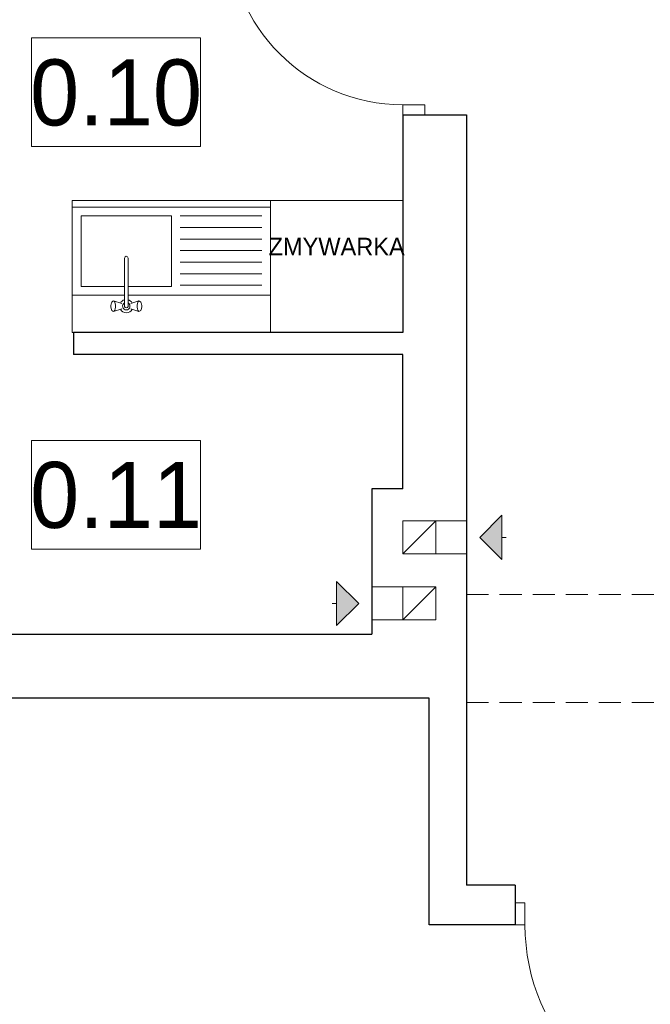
# Model space of a CAD drawing. Extents: x -613240 to -325500, y -25863 to 152403.
# Tile 59 of 254: x -428714 to -425851, y 31361 to 35834. Entities that reach past the tile are written whole.
import ezdxf

# ---------------------------------------------------------------- set-up
doc = ezdxf.new("R2010")
doc.units = 0
doc.header["$MEASUREMENT"] = 0
doc.linetypes.add('Krawędzie ukryte', pattern=[150, 100, -50])
for name, color, linetype, lineweight in [('INWENT OPISY_Nr_Pióra__21', 7, 'Continuous', 9), ('INWENT wyposarzenie_Nr_Pióra__21', 7, 'Continuous', 9), ('INWENT. DRZWI_Nr_Pióra__5', 7, 'Continuous', 13), ('INWENT.ŚCIANY_Nr_Pióra__1', 7, 'Continuous', 25), ('Istniejące kominy_Nr_Pióra__21', 7, 'Continuous', 9), ('Istniejące stropy_Nr_Pióra__5', 7, 'Continuous', 13)]:
    doc.layers.add(name, color=color, linetype=linetype, lineweight=lineweight)
doc.layers.add('Istniejące kominy', color=7, linetype='Continuous')
doc.styles.add('GENERATED_STYLE_3', font='txt')
doc.styles.add('GENERATED_STYLE_5', font='txt')

# ---------------------------------------------------------------- blocks, each defined once
blk = doc.blocks.new('Linia_1', base_point=(-426624.9, 33482.6))
at = {"layer": 'Istniejące kominy_Nr_Pióra__21', "linetype": 'Continuous'}
blk.add_hatch(color=256, dxfattribs=at).paths.add_polyline_path([(-426624.9, 33482.6), (-426524.9, 33582.6), (-426524.9, 33382.6)], flags=0)
for p, q in [((-426624.9, 33482.6), (-426524.9, 33582.6)), ((-426524.9, 33582.6), (-426524.9, 33382.6)), ((-426624.9, 33482.6), (-426524.9, 33382.6)), ((-426524.9, 33482.6), (-426504.9, 33482.6))]:
    blk.add_line(p, q, dxfattribs=at)
blk = doc.blocks.new('Linia_2', base_point=(-427174.9, 33182.6))
at = {"layer": 'Istniejące kominy_Nr_Pióra__21', "linetype": 'Continuous'}
blk.add_hatch(color=256, dxfattribs=at).paths.add_polyline_path([(-427174.9, 33182.6), (-427274.9, 33082.6), (-427274.9, 33282.6)], flags=0)
for p, q in [((-427174.9, 33182.6), (-427274.9, 33282.6)), ((-427274.9, 33082.6), (-427274.9, 33282.6)), ((-427274.9, 33182.6), (-427294.9, 33182.6)), ((-427174.9, 33182.6), (-427274.9, 33082.6))]:
    blk.add_line(p, q, dxfattribs=at)

msp = doc.modelspace()

# ---------------------------------------------------------------- linework, layer by layer
at = {"layer": 'INWENT wyposarzenie_Nr_Pióra__21', "linetype": 'Continuous'}
for p, q in [((-428474.9, 35012.6), (-428474.9, 34962.6)), ((-428474.9, 35012.6), (-427574.9, 35012.6)), ((-428474.9, 35012.6), (-428474.9, 34412.6)), ((-428474.9, 34982.6), (-427574.9, 34982.6)), ((-428474.9, 34582.6), (-428474.9, 34982.6)), ((-427574.9, 35012.6), (-427574.9, 34962.6)), ((-427574.9, 35012.6), (-427574.9, 34412.6)), ((-427574.9, 34412.6), (-427574.9, 35012.6)), ((-427574.9, 35012.6), (-426974.9, 35012.6)), ((-427574.9, 34982.6), (-427574.9, 34582.6)), ((-426974.9, 35012.6), (-426974.9, 34412.6)), ((-428434.9, 34942.6), (-428434.9, 34622.6)), ((-428024.9, 34942.6), (-428434.9, 34942.6)), ((-428024.9, 34622.6), (-428024.9, 34942.6)), ((-427984.9, 34942.6), (-427614.9, 34942.6)), ((-427984.9, 34890.1), (-427614.9, 34890.1)), ((-427984.9, 34837.6), (-427614.9, 34837.6)), ((-427984.9, 34785.1), (-427614.9, 34785.1)), ((-428237.8, 34531.2), (-428237.8, 34751.5)), ((-428222.1, 34751.5), (-428222.1, 34531.2)), ((-427984.9, 34732.6), (-427614.9, 34732.6)), ((-427984.9, 34680.1), (-427614.9, 34680.1)), ((-428434.9, 34622.6), (-428237.8, 34622.6)), ((-428222.1, 34622.6), (-428024.9, 34622.6)), ((-427984.9, 34627.6), (-427614.9, 34627.6)), ((-428237.8, 34582.6), (-428474.9, 34582.6)), ((-427574.9, 34582.6), (-428222.1, 34582.6)), ((-428299.9, 34536.1), (-428299.1, 34542.6)), ((-428299.9, 34529.1), (-428299.9, 34536.1)), ((-428299.1, 34542.6), (-428297.6, 34547.9)), ((-428297.6, 34547.9), (-428295.5, 34551.4)), ((-428290.3, 34555.2), (-428295.5, 34551.4)), ((-428290.3, 34555.2), (-428287.5, 34556.6)), ((-428287.5, 34556.6), (-428284.7, 34555.2)), ((-428250, 34544.6), (-428287.5, 34556.6)), ((-428284.7, 34555.2), (-428282.3, 34551)), ((-428282.3, 34551), (-428280.4, 34544.6)), ((-428280.4, 34544.6), (-428279.5, 34536.8)), ((-428279.5, 34536.8), (-428279.5, 34528.4)), ((-428209.8, 34544.6), (-428172.4, 34556.6)), ((-428180.4, 34536.8), (-428179.5, 34544.6)), ((-428180.4, 34528.4), (-428180.4, 34536.8)), ((-428179.5, 34544.6), (-428177.6, 34551)), ((-428177.6, 34551), (-428175.2, 34555.2)), ((-428175.2, 34555.2), (-428172.4, 34556.6)), ((-428172.4, 34556.6), (-428169.6, 34555.2)), ((-428169.6, 34555.2), (-428164.4, 34551.4)), ((-428164.4, 34551.4), (-428162.3, 34547.9)), ((-428162.3, 34547.9), (-428160.8, 34542.6)), ((-428160.8, 34542.6), (-428160, 34536.1)), ((-428160, 34536.1), (-428160, 34529.1)), ((-428299.1, 34522.6), (-428299.9, 34529.1)), ((-428297.6, 34517.3), (-428299.1, 34522.6)), ((-428295.5, 34513.8), (-428297.6, 34517.3)), ((-428290.3, 34510.1), (-428295.5, 34513.8)), ((-428287.5, 34508.6), (-428290.3, 34510.1)), ((-428250, 34520.6), (-428287.5, 34508.6)), ((-428284.7, 34510.1), (-428287.5, 34508.6)), ((-428282.3, 34514.2), (-428284.7, 34510.1)), ((-428280.4, 34520.6), (-428282.3, 34514.2)), ((-428279.5, 34528.4), (-428280.4, 34520.6)), ((-428209.8, 34520.6), (-428172.4, 34508.6)), ((-428179.5, 34520.6), (-428180.4, 34528.4)), ((-428177.6, 34514.2), (-428179.5, 34520.6)), ((-428175.2, 34510.1), (-428177.6, 34514.2)), ((-428172.4, 34508.6), (-428175.2, 34510.1)), ((-428169.6, 34510.1), (-428172.4, 34508.6)), ((-428169.6, 34510.1), (-428164.4, 34513.8)), ((-428162.3, 34517.3), (-428164.4, 34513.8)), ((-428160.8, 34522.6), (-428162.3, 34517.3)), ((-428160, 34529.1), (-428160.8, 34522.6)), ((-427574.9, 34412.6), (-428474.9, 34412.6)), ((-426974.9, 34412.6), (-427574.9, 34412.6))]:
    msp.add_line(p, q, dxfattribs=at)
for centre, radius, start, end in [((-428229.9, 34751.5), 7.88, 0, 180), ((-428229.9, 34532.6), 30, 105.2253, 152.0235), ((-428229.9, 34532.6), 16.8, 118.0549, 61.9451), ((-428229.9, 34532.6), 30, 27.9765, 74.7747), ((-428229.9, 34532.6), 30, 207.9765, 332.0235), ((-428229.9, 34532.6), 8, 190, 350)]:
    msp.add_arc(centre, radius, start, end, dxfattribs=at)
at = {"layer": 'INWENT. DRZWI_Nr_Pióra__5', "linetype": 'Continuous'}
for p, q in [((-426974.9, 35402.6), (-426974.9, 35447.6)), ((-426974.9, 35447.6), (-426874.9, 35447.6)), ((-426874.9, 35447.6), (-426874.9, 35402.6)), ((-426419.9, 31822.6), (-426464.9, 31822.6)), ((-426419.9, 31722.6), (-426419.9, 31822.6)), ((-426464.9, 31722.6), (-426419.9, 31722.6))]:
    msp.add_line(p, q, dxfattribs=at)
for centre, radius in [((-426974.9, 36237.6), 790), ((-425509.9, 31722.6), 910)]:
    msp.add_arc(centre, radius, 180, 270, dxfattribs=at)
at = {"layer": 'INWENT.ŚCIANY_Nr_Pióra__1', "linetype": 'Continuous'}
for p, q in [((-426974.9, 35402.6), (-426684.9, 35402.6)), ((-426974.9, 35402.6), (-426974.9, 34412.6)), ((-426684.9, 35402.6), (-426684.9, 31902.6)), ((-426974.9, 34412.6), (-428469.9, 34412.6)), ((-428469.9, 34412.6), (-428469.9, 34312.6)), ((-426974.9, 34312.6), (-428469.9, 34312.6)), ((-426974.9, 33702.6), (-426974.9, 34312.6)), ((-426974.9, 33702.6), (-427114.9, 33702.6)), ((-427114.9, 33702.6), (-427114.9, 33042.6)), ((-429844.9, 33042.6), (-427114.9, 33042.6)), ((-426854.9, 32752.6), (-429844.9, 32752.6)), ((-426854.9, 31722.6), (-426854.9, 32752.6)), ((-426464.9, 31902.6), (-426684.9, 31902.6)), ((-426464.9, 31902.6), (-426464.9, 31722.6)), ((-426464.9, 31722.6), (-426854.9, 31722.6))]:
    msp.add_line(p, q, dxfattribs=at)
at = {"layer": 'Istniejące kominy_Nr_Pióra__21', "linetype": 'Continuous'}
for p, q in [((-426974.9, 33407.6), (-426974.9, 33557.6)), ((-426974.9, 33557.6), (-426684.9, 33557.6)), ((-426974.9, 33407.6), (-426824.9, 33557.6)), ((-426824.9, 33557.6), (-426824.9, 33407.6)), ((-426684.9, 33407.6), (-426974.9, 33407.6)), ((-426824.9, 33257.6), (-427114.9, 33257.6)), ((-426974.9, 33257.6), (-426974.9, 33107.6)), ((-426974.9, 33107.6), (-426824.9, 33257.6)), ((-426824.9, 33107.6), (-426824.9, 33257.6)), ((-427114.9, 33107.6), (-426824.9, 33107.6))]:
    msp.add_line(p, q, dxfattribs=at)
at = {"layer": 'Istniejące stropy_Nr_Pióra__5', "linetype": 'Krawędzie ukryte'}
for p, q in [((-420134.9, 33222.6), (-426684.9, 33222.6)), ((-420134.9, 32732.6), (-426684.9, 32732.6))]:
    msp.add_line(p, q, dxfattribs=at)

# ---------------------------------------------------------------- block references
at = {"layer": 'Istniejące kominy', "linetype": 'Continuous'}
for name, p in [('Linia_1', (-426624.9, 33482.6)), ('Linia_2', (-427174.9, 33182.6))]:
    msp.add_blockref(name, p, dxfattribs=at)

# ---------------------------------------------------------------- texts
at = {"layer": 'INWENT OPISY_Nr_Pióra__21', "linetype": 'Continuous', "insert": (-427274.9, 34843.5), "char_height": 80, "attachment_point": 2, "style": 'GENERATED_STYLE_5'}
msp.add_mtext('{ZMYWARKA}', dxfattribs=at)

# ---------------------------------------------------------------- wipeouts: each hides what was drawn before it
at = {"linetype": 'Continuous', "ltscale": 1718982.604946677}
msp.add_wipeout([(-428660.4, 35751.8), (-427892.4, 35751.8), (-427892.4, 35257.6), (-428660.4, 35257.6)], dxfattribs=at).dxf.layer = 'INWENT OPISY_Nr_Pióra__21'
at = {"linetype": 'Continuous', "ltscale": 1718393.777581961}
msp.add_wipeout([(-428660.4, 33923.2), (-427892.4, 33923.2), (-427892.4, 33429.1), (-428660.4, 33429.1)], dxfattribs=at).dxf.layer = 'INWENT OPISY_Nr_Pióra__21'

# ---------------------------------------------------------------- next in the draw order: linework, layer by layer
at = {"layer": 'INWENT OPISY_Nr_Pióra__21', "linetype": 'Continuous', "flags": 128}
for points in [[(-428660.4, 35751.8), (-427892.4, 35751.8), (-427892.4, 35257.6), (-428660.4, 35257.6)], [(-428660.4, 33923.2), (-427892.4, 33923.2), (-427892.4, 33429.1), (-428660.4, 33429.1)]]:
    msp.add_lwpolyline(points, close=True, dxfattribs=at)

# ---------------------------------------------------------------- next in the draw order: texts
at = {"layer": 'INWENT OPISY_Nr_Pióra__21', "linetype": 'Continuous', "char_height": 300, "attachment_point": 8, "style": 'GENERATED_STYLE_3'}
for s, insert in [('{0.10 }', (-428276.4, 35349.6)), ('{0.11 }', (-428276.4, 33521.1))]:
    msp.add_mtext(s, dxfattribs=dict(at, insert=insert))

doc.saveas('drawing.dxf')
